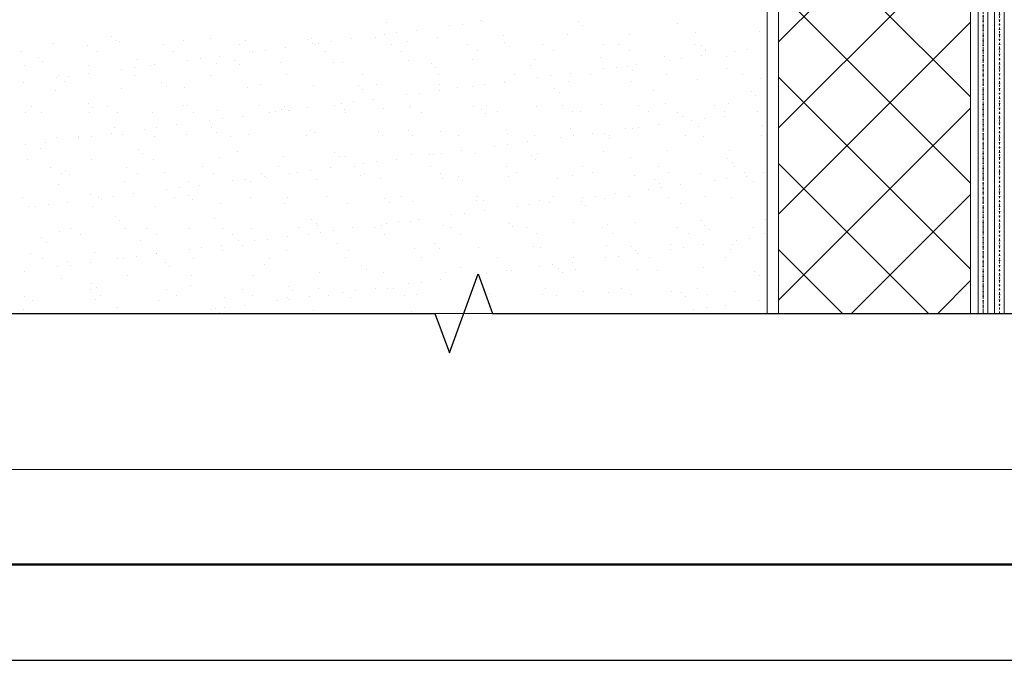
# Model space of a CAD drawing. Header units: millimetres. Extents: x 0 to 21000, y 0 to 14850.
# Tile 2 of 56: x 2638 to 5203, y 0 to 1669. Entities that reach past the tile are written whole.
import ezdxf

# ---------------------------------------------------------------- set-up
doc = ezdxf.new("R2010")
doc.units = ezdxf.units.MM
for name, pattern in [('пунктирнаяX2', [12.7, 0, -12.7]), ('Штрих-пунктирная', [20, 7.5, -2, 1, -2, 7.5]), ('штриховая 50', [1, 0.5, -0.5])]:
    doc.linetypes.add(name, pattern=pattern)
for name, color, linetype, lineweight in [('Standard', 7, 'Continuous', 25), ('TN-Геотекстиль иглопробивной', 252, 'Штрих-пунктирная', 9), ('TN-ГИДРОИЗОЛЯЦИЯ БИТУМАЯ нижняя', 173, 'Continuous', 9), ('Общий01', 7, 'Continuous', 13)]:
    doc.layers.add(name, color=color, linetype=linetype, lineweight=lineweight)

msp = doc.modelspace()

# ---------------------------------------------------------------- linework, layer by layer
at = {"color": 7, "lineweight": 15}
for p, q in [((4585.2, 904.2), (4585.2, 3053.9)), ((2199.7, 904.2), (4585.2, 904.2))]:
    msp.add_line(p, q, dxfattribs=at)
at = {"color": 7, "lineweight": 20}
for p, q in [((4615.2, 3033.9), (4615.2, 904.2)), ((5115.2, 904.2), (5115.2, 2503.9))]:
    msp.add_line(p, q, dxfattribs=at)
at = {"color": 7, "linetype": 'Continuous', "lineweight": 9, "transparency": 33554559}
for p, q in [((4615.2, 1612.1), (5115.2, 2112.1)), ((5115.2, 1468.3), (4615.2, 1968.3)), ((4615.2, 1387.6), (5115.2, 1887.6)), ((5115.2, 1243.8), (4615.2, 1743.8)), ((4615.2, 1163.1), (5115.2, 1663.1)), ((5115.2, 1019.3), (4615.2, 1519.3)), ((4615.2, 938.6), (5115.2, 1438.6)), ((5005.8, 904.2), (4615.2, 1294.8)), ((4805.3, 904.2), (5115.2, 1214.1)), ((4781.3, 904.2), (4615.2, 1070.3)), ((5029.8, 904.2), (5115.2, 989.6))]:
    msp.add_line(p, q, dxfattribs=at)
at = {"color": 7, "linetype": 'Continuous', "lineweight": 9, "transparency": 33554687}
for p, q in [((3838.5, 1668.2), (3838.5, 1668.2)), ((3592.3, 1663), (3592.3, 1663)), ((3672.3, 1641.8), (3672.3, 1641.8)), ((3758.5, 1653.2), (3758.5, 1653.2)), ((3791.6, 1657.5), (3791.6, 1657.5)), ((3843.2, 1664.3), (3843.2, 1664.3)), ((4092.6, 1666), (4092.6, 1666)), ((4104.3, 1655.2), (4104.3, 1655.2)), ((4350.4, 1660.4), (4350.4, 1660.4)), ((2877.8, 1625.8), (2877.8, 1625.8)), ((3135.6, 1620.2), (3135.6, 1620.2)), ((3389.7, 1618), (3389.7, 1618)), ((3398.5, 1621.3), (3398.5, 1621.3)), ((3501.3, 1619.3), (3501.3, 1619.3)), ((3564.7, 1623.4), (3564.7, 1623.4)), ((3587.6, 1630.7), (3587.6, 1630.7)), ((3620.7, 1635), (3620.7, 1635)), ((3727.1, 1622.6), (3727.1, 1622.6)), ((3898.6, 1628.8), (3898.6, 1628.8)), ((4064.9, 1630.9), (4064.9, 1630.9)), ((4227.3, 1630.1), (4227.3, 1630.1)), ((4398.8, 1636.3), (4398.8, 1636.3)), ((4565, 1638.4), (4565, 1638.4)), ((2726.8, 1607.6), (2726.8, 1607.6)), ((2814.7, 1603.3), (2814.7, 1603.3)), ((2889.5, 1615.1), (2889.5, 1615.1)), ((2898.3, 1613.8), (2898.3, 1613.8)), ((3012.5, 1603.6), (3012.5, 1603.6)), ((3064.5, 1615.9), (3064.5, 1615.9)), ((3210.2, 1604), (3210.2, 1604)), ((3227, 1615.1), (3227, 1615.1)), ((3330.4, 1596.8), (3330.4, 1596.8)), ((3401.4, 1607.3), (3401.4, 1607.3)), ((3408, 1604.3), (3408, 1604.3)), ((3416.7, 1608.2), (3416.7, 1608.2)), ((3449.7, 1612.5), (3449.7, 1612.5)), ((3605.7, 1604.7), (3605.7, 1604.7)), ((3647.6, 1612.4), (3647.6, 1612.4)), ((3803.5, 1605.1), (3803.5, 1605.1)), ((3901.7, 1610.2), (3901.7, 1610.2)), ((3913.4, 1599.5), (3913.4, 1599.5)), ((4001.2, 1605.4), (4001.2, 1605.4)), ((4159.5, 1604.6), (4159.5, 1604.6)), ((4199, 1605.8), (4199, 1605.8)), ((4396.7, 1606.1), (4396.7, 1606.1)), ((4413.6, 1602.4), (4413.6, 1602.4)), ((4425.3, 1591.7), (4425.3, 1591.7)), ((4533.8, 1590.9), (4533.8, 1590.9)), ((2643.8, 1585.8), (2643.8, 1585.8)), ((2686.9, 1570.1), (2686.9, 1570.1)), ((2841.5, 1586.2), (2841.5, 1586.2)), ((3039.2, 1586.6), (3039.2, 1586.6)), ((3107.9, 1567.5), (3107.9, 1567.5)), ((3159.5, 1574.3), (3159.5, 1574.3)), ((3237, 1586.9), (3237, 1586.9)), ((3245.7, 1585.7), (3245.7, 1585.7)), ((3278.8, 1590), (3278.8, 1590)), ((3434.7, 1587.3), (3434.7, 1587.3)), ((3632.5, 1587.6), (3632.5, 1587.6)), ((3816.8, 1566), (3816.8, 1566)), ((3830.2, 1588), (3830.2, 1588)), ((3979.2, 1565.2), (3979.2, 1565.2)), ((4028, 1588.4), (4028, 1588.4)), ((4150.7, 1571.4), (4150.7, 1571.4)), ((4225.7, 1588.7), (4225.7, 1588.7)), ((4316.9, 1573.5), (4316.9, 1573.5)), ((4362.9, 1568.4), (4362.9, 1568.4)), ((4414.5, 1575.2), (4414.5, 1575.2)), ((4423.5, 1589.1), (4423.5, 1589.1)), ((4479.4, 1572.7), (4479.4, 1572.7)), ((4500.8, 1586.5), (4500.8, 1586.5)), ((2650.2, 1548.8), (2650.2, 1548.8)), ((2698.6, 1559.4), (2698.6, 1559.4)), ((2816.4, 1550.9), (2816.4, 1550.9)), ((2903.9, 1540.7), (2903.9, 1540.7)), ((2936.9, 1545), (2936.9, 1545)), ((2944.8, 1564.5), (2944.8, 1564.5)), ((2978.9, 1550.2), (2978.9, 1550.2)), ((2988.6, 1551.8), (2988.6, 1551.8)), ((3074.8, 1563.2), (3074.8, 1563.2)), ((3150.4, 1556.3), (3150.4, 1556.3)), ((3198.8, 1562.3), (3198.8, 1562.3)), ((3210.6, 1551.6), (3210.6, 1551.6)), ((3316.6, 1558.5), (3316.6, 1558.5)), ((3456.7, 1556.7), (3456.7, 1556.7)), ((3479, 1557.7), (3479, 1557.7)), ((3650.6, 1563.9), (3650.6, 1563.9)), ((3710.8, 1554.5), (3710.8, 1554.5)), ((3722.5, 1543.8), (3722.5, 1543.8)), ((3968.6, 1548.9), (3968.6, 1548.9)), ((4158.9, 1541.5), (4158.9, 1541.5)), ((4192, 1545.9), (4192, 1545.9)), ((4222.7, 1546.7), (4222.7, 1546.7)), ((4243.6, 1552.6), (4243.6, 1552.6)), ((4329.9, 1564), (4329.9, 1564)), ((4480.5, 1541.1), (4480.5, 1541.1)), ((2733, 1518.2), (2733, 1518.2)), ((2740.2, 1524.4), (2740.2, 1524.4)), ((2766, 1522.5), (2766, 1522.5)), ((2817.6, 1529.3), (2817.6, 1529.3)), ((2937.9, 1524.8), (2937.9, 1524.8)), ((3135.6, 1525.1), (3135.6, 1525.1)), ((3333.4, 1525.5), (3333.4, 1525.5)), ((3531.1, 1525.9), (3531.1, 1525.9)), ((3728.9, 1526.2), (3728.9, 1526.2)), ((3926.6, 1526.6), (3926.6, 1526.6)), ((3988, 1519), (3988, 1519)), ((4021.1, 1523.3), (4021.1, 1523.3)), ((4072.7, 1530.1), (4072.7, 1530.1)), ((4124.4, 1526.9), (4124.4, 1526.9)), ((4234.4, 1536), (4234.4, 1536)), ((4322.1, 1527.3), (4322.1, 1527.3)), ((4402.8, 1514), (4402.8, 1514)), ((4519.9, 1527.7), (4519.9, 1527.7)), ((4569, 1516.1), (4569, 1516.1)), ((2646.7, 1506.8), (2646.7, 1506.8)), ((2753.9, 1508.8), (2753.9, 1508.8)), ((2902.3, 1491.4), (2902.3, 1491.4)), ((3008, 1506.6), (3008, 1506.6)), ((3019.7, 1495.8), (3019.7, 1495.8)), ((3068.5, 1493.5), (3068.5, 1493.5)), ((3231, 1492.7), (3231, 1492.7)), ((3265.8, 1501), (3265.8, 1501)), ((3402.5, 1498.9), (3402.5, 1498.9)), ((3519.9, 1498.8), (3519.9, 1498.8)), ((3531.6, 1488), (3531.6, 1488)), ((3568.7, 1501), (3568.7, 1501)), ((3731.1, 1500.3), (3731.1, 1500.3)), ((3777.7, 1493.2), (3777.7, 1493.2)), ((3817.1, 1496.5), (3817.1, 1496.5)), ((3850.1, 1500.8), (3850.1, 1500.8)), ((3901.8, 1507.6), (3901.8, 1507.6)), ((3902.6, 1506.4), (3902.6, 1506.4)), ((4031.8, 1491), (4031.8, 1491)), ((4068.9, 1508.6), (4068.9, 1508.6)), ((4231.3, 1507.8), (4231.3, 1507.8)), ((2730.8, 1485.2), (2730.8, 1485.2)), ((3559.9, 1462.6), (3559.9, 1462.6)), ((3646.1, 1474), (3646.1, 1474)), ((3679.2, 1478.3), (3679.2, 1478.3)), ((3730.8, 1485.1), (3730.8, 1485.1)), ((4043.5, 1480.2), (4043.5, 1480.2)), ((4289.7, 1485.4), (4289.7, 1485.4)), ((4543.7, 1483.2), (4543.7, 1483.2)), ((4555.5, 1472.5), (4555.5, 1472.5)), ((2668.3, 1443.9), (2668.3, 1443.9)), ((2817.1, 1450.8), (2817.1, 1450.8)), ((2828.8, 1440.1), (2828.8, 1440.1)), ((2866, 1444.2), (2866, 1444.2)), ((3063.8, 1444.6), (3063.8, 1444.6)), ((3074.9, 1445.2), (3074.9, 1445.2)), ((3261.5, 1445), (3261.5, 1445)), ((3329, 1443), (3329, 1443)), ((3389, 1440.1), (3389, 1440.1)), ((3459.3, 1445.3), (3459.3, 1445.3)), ((3475.2, 1451.5), (3475.2, 1451.5)), ((3508.3, 1455.8), (3508.3, 1455.8)), ((3586.8, 1437.4), (3586.8, 1437.4)), ((3654.6, 1441.5), (3654.6, 1441.5)), ((3657, 1445.7), (3657, 1445.7)), ((3820.8, 1443.6), (3820.8, 1443.6)), ((3854.7, 1446), (3854.7, 1446)), ((3983.2, 1442.8), (3983.2, 1442.8)), ((4052.5, 1446.4), (4052.5, 1446.4)), ((4154.7, 1449), (4154.7, 1449)), ((4250.2, 1446.8), (4250.2, 1446.8)), ((4320.9, 1451.1), (4320.9, 1451.1)), ((4448, 1447.1), (4448, 1447.1)), ((4483.4, 1450.4), (4483.4, 1450.4)), ((2654.2, 1426.5), (2654.2, 1426.5)), ((2695, 1426.8), (2695, 1426.8)), ((2820.4, 1428.6), (2820.4, 1428.6)), ((2892.8, 1427.2), (2892.8, 1427.2)), ((2982.9, 1427.8), (2982.9, 1427.8)), ((3090.5, 1427.5), (3090.5, 1427.5)), ((3154.4, 1434), (3154.4, 1434)), ((3166.4, 1410.8), (3166.4, 1410.8)), ((3218, 1417.6), (3218, 1417.6)), ((3288.3, 1427.9), (3288.3, 1427.9)), ((3304.3, 1429), (3304.3, 1429)), ((3320.6, 1436.1), (3320.6, 1436.1)), ((3337.3, 1433.3), (3337.3, 1433.3)), ((3340.7, 1432.3), (3340.7, 1432.3)), ((3483, 1435.3), (3483, 1435.3)), ((3486, 1428.3), (3486, 1428.3)), ((3683.8, 1428.6), (3683.8, 1428.6)), ((3840.9, 1435.2), (3840.9, 1435.2)), ((3852.6, 1424.5), (3852.6, 1424.5)), ((3881.5, 1429), (3881.5, 1429)), ((4079.3, 1429.3), (4079.3, 1429.3)), ((4098.8, 1429.6), (4098.8, 1429.6)), ((4277, 1429.7), (4277, 1429.7)), ((4352.9, 1427.4), (4352.9, 1427.4)), ((4364.6, 1416.7), (4364.6, 1416.7)), ((4421.5, 1411.7), (4421.5, 1411.7)), ((4473.1, 1418.4), (4473.1, 1418.4)), ((4474.8, 1430.1), (4474.8, 1430.1)), ((4559.3, 1429.8), (4559.3, 1429.8)), ((2884, 1389.5), (2884, 1389.5)), ((2995.5, 1388.3), (2995.5, 1388.3)), ((3047.1, 1395.1), (3047.1, 1395.1)), ((3133.4, 1406.5), (3133.4, 1406.5)), ((3138.1, 1387.3), (3138.1, 1387.3)), ((4072.9, 1386.2), (4072.9, 1386.2)), ((4235.3, 1385.4), (4235.3, 1385.4)), ((4250.5, 1389.1), (4250.5, 1389.1)), ((4302.2, 1395.9), (4302.2, 1395.9)), ((4388.4, 1407.3), (4388.4, 1407.3)), ((4406.8, 1391.6), (4406.8, 1391.6)), ((4573, 1393.7), (4573, 1393.7)), ((2734.8, 1362.9), (2734.8, 1362.9)), ((2791.4, 1365.4), (2791.4, 1365.4)), ((2791.5, 1361.5), (2791.5, 1361.5)), ((2824.6, 1365.8), (2824.6, 1365.8)), ((2876.2, 1372.6), (2876.2, 1372.6)), ((2906.3, 1369.1), (2906.3, 1369.1)), ((2962.4, 1384), (2962.4, 1384)), ((2989.2, 1365.8), (2989.2, 1365.8)), ((3072.5, 1371.2), (3072.5, 1371.2)), ((3149.8, 1376.6), (3149.8, 1376.6)), ((3186.9, 1366.1), (3186.9, 1366.1)), ((3235, 1370.4), (3235, 1370.4)), ((3384.7, 1366.5), (3384.7, 1366.5)), ((3395.9, 1381.7), (3395.9, 1381.7)), ((3406.5, 1376.6), (3406.5, 1376.6)), ((3572.7, 1378.7), (3572.7, 1378.7)), ((3582.4, 1366.8), (3582.4, 1366.8)), ((3650, 1379.5), (3650, 1379.5)), ((3661.7, 1368.8), (3661.7, 1368.8)), ((3735.1, 1377.9), (3735.1, 1377.9)), ((3780.2, 1367.2), (3780.2, 1367.2)), ((3906.6, 1384.1), (3906.6, 1384.1)), ((3907.9, 1373.9), (3907.9, 1373.9)), ((3977.9, 1367.6), (3977.9, 1367.6)), ((4046.5, 1362.3), (4046.5, 1362.3)), ((4079.6, 1366.6), (4079.6, 1366.6)), ((4131.2, 1373.4), (4131.2, 1373.4)), ((4162, 1371.7), (4162, 1371.7)), ((4173.7, 1361), (4173.7, 1361)), ((4175.7, 1367.9), (4175.7, 1367.9)), ((4217.5, 1384.8), (4217.5, 1384.8)), ((4373.4, 1368.3), (4373.4, 1368.3)), ((4419.8, 1366.1), (4419.8, 1366.1)), ((4571.2, 1368.6), (4571.2, 1368.6)), ((2653.6, 1343.3), (2653.6, 1343.3)), ((2705.3, 1350.1), (2705.3, 1350.1)), ((3875.6, 1339.8), (3875.6, 1339.8)), ((3908.7, 1344.1), (3908.7, 1344.1)), ((3960.3, 1350.9), (3960.3, 1350.9)), ((2693.1, 1333.8), (2693.1, 1333.8)), ((2947.2, 1331.6), (2947.2, 1331.6)), ((2958.9, 1320.8), (2958.9, 1320.8)), ((3158.4, 1311.6), (3158.4, 1311.6)), ((3205.1, 1326), (3205.1, 1326)), ((3324.6, 1313.8), (3324.6, 1313.8)), ((3459.2, 1323.8), (3459.2, 1323.8)), ((3470.9, 1313.1), (3470.9, 1313.1)), ((3487, 1313), (3487, 1313)), ((3658.6, 1319.2), (3658.6, 1319.2)), ((3704.7, 1317.3), (3704.7, 1317.3)), ((3717, 1318.2), (3717, 1318.2)), ((3737.7, 1321.6), (3737.7, 1321.6)), ((3789.4, 1328.4), (3789.4, 1328.4)), ((3824.8, 1321.3), (3824.8, 1321.3)), ((3971.1, 1316), (3971.1, 1316)), ((3987.2, 1320.5), (3987.2, 1320.5)), ((4158.7, 1326.7), (4158.7, 1326.7)), ((4228.9, 1310.4), (4228.9, 1310.4)), ((4324.9, 1328.8), (4324.9, 1328.8)), ((4487.4, 1328), (4487.4, 1328)), ((2658.2, 1304.1), (2658.2, 1304.1)), ((2719.5, 1284.9), (2719.5, 1284.9)), ((2824.4, 1306.2), (2824.4, 1306.2)), ((2917.3, 1285.2), (2917.3, 1285.2)), ((2986.9, 1305.5), (2986.9, 1305.5)), ((3115, 1285.6), (3115, 1285.6)), ((3312.8, 1286), (3312.8, 1286)), ((3447.5, 1283.4), (3447.5, 1283.4)), ((3510.5, 1286.3), (3510.5, 1286.3)), ((3533.8, 1294.8), (3533.8, 1294.8)), ((3566.8, 1299.1), (3566.8, 1299.1)), ((3618.4, 1305.9), (3618.4, 1305.9)), ((3708.3, 1286.7), (3708.3, 1286.7)), ((3906, 1287), (3906, 1287)), ((3982.8, 1305.3), (3982.8, 1305.3)), ((4103.8, 1287.4), (4103.8, 1287.4)), ((4301.5, 1287.7), (4301.5, 1287.7)), ((4483, 1308.2), (4483, 1308.2)), ((4494.7, 1297.5), (4494.7, 1297.5)), ((4499.3, 1288.1), (4499.3, 1288.1)), ((2746.3, 1267.8), (2746.3, 1267.8)), ((2756.3, 1275.8), (2756.3, 1275.8)), ((2768, 1265.1), (2768, 1265.1)), ((2944.1, 1268.2), (2944.1, 1268.2)), ((3014.2, 1270.2), (3014.2, 1270.2)), ((3141.8, 1268.5), (3141.8, 1268.5)), ((3268.3, 1268), (3268.3, 1268)), ((3276.6, 1260.9), (3276.6, 1260.9)), ((3280, 1257.3), (3280, 1257.3)), ((3339.6, 1268.9), (3339.6, 1268.9)), ((3362.8, 1272.3), (3362.8, 1272.3)), ((3395.9, 1276.6), (3395.9, 1276.6)), ((3526.1, 1262.4), (3526.1, 1262.4)), ((3537.3, 1269.3), (3537.3, 1269.3)), ((3735.1, 1269.6), (3735.1, 1269.6)), ((3780.2, 1260.2), (3780.2, 1260.2)), ((3910.6, 1261.7), (3910.6, 1261.7)), ((3932.8, 1270), (3932.8, 1270)), ((4076.9, 1263.9), (4076.9, 1263.9)), ((4130.6, 1270.3), (4130.6, 1270.3)), ((4239.3, 1263.1), (4239.3, 1263.1)), ((4328.3, 1270.7), (4328.3, 1270.7)), ((4410.8, 1269.3), (4410.8, 1269.3)), ((4526.1, 1271), (4526.1, 1271)), ((4531.6, 1261.7), (4531.6, 1261.7)), ((4577, 1271.4), (4577, 1271.4)), ((2738.8, 1240.5), (2738.8, 1240.5)), ((2910.3, 1246.7), (2910.3, 1246.7)), ((3054, 1231.6), (3054, 1231.6)), ((3076.5, 1248.8), (3076.5, 1248.8)), ((3105.7, 1238.4), (3105.7, 1238.4)), ((3191.9, 1249.8), (3191.9, 1249.8)), ((3225, 1254.1), (3225, 1254.1)), ((3239, 1248), (3239, 1248)), ((3410.5, 1254.2), (3410.5, 1254.2)), ((3576.7, 1256.3), (3576.7, 1256.3)), ((3739.1, 1255.6), (3739.1, 1255.6)), ((3791.9, 1249.5), (3791.9, 1249.5)), ((4038, 1254.6), (4038, 1254.6)), ((4292.1, 1252.4), (4292.1, 1252.4)), ((4303.8, 1241.7), (4303.8, 1241.7)), ((4309.1, 1232.4), (4309.1, 1232.4)), ((4360.7, 1239.2), (4360.7, 1239.2)), ((4446.9, 1250.6), (4446.9, 1250.6)), ((4480, 1254.9), (4480, 1254.9)), ((4550, 1246.8), (4550, 1246.8)), ((2645, 1206), (2645, 1206)), ((2823.3, 1214.5), (2823.3, 1214.5)), ((2842.7, 1206.4), (2842.7, 1206.4)), ((2883.1, 1209.1), (2883.1, 1209.1)), ((2934.7, 1215.9), (2934.7, 1215.9)), ((3021, 1227.3), (3021, 1227.3)), ((3040.5, 1206.8), (3040.5, 1206.8)), ((3077.4, 1212.3), (3077.4, 1212.3)), ((3238.2, 1207.1), (3238.2, 1207.1)), ((3335.2, 1206.7), (3335.2, 1206.7)), ((3436, 1207.5), (3436, 1207.5)), ((3633.7, 1207.8), (3633.7, 1207.8)), ((3831.5, 1208.2), (3831.5, 1208.2)), ((4029.2, 1208.6), (4029.2, 1208.6)), ((4138.1, 1209.9), (4138.1, 1209.9)), ((4189.8, 1216.7), (4189.8, 1216.7)), ((4227, 1208.9), (4227, 1208.9)), ((4276, 1228.1), (4276, 1228.1)), ((4328.9, 1206.4), (4328.9, 1206.4)), ((4424.7, 1209.3), (4424.7, 1209.3)), ((4491.4, 1205.7), (4491.4, 1205.7)), ((2662.2, 1181.8), (2662.2, 1181.8)), ((2679.1, 1182.3), (2679.1, 1182.3)), ((2712.2, 1186.6), (2712.2, 1186.6)), ((2763.8, 1193.4), (2763.8, 1193.4)), ((2828.4, 1183.9), (2828.4, 1183.9)), ((2850.1, 1204.8), (2850.1, 1204.8)), ((2990.9, 1183.1), (2990.9, 1183.1)), ((3089.1, 1201.6), (3089.1, 1201.6)), ((3162.4, 1189.3), (3162.4, 1189.3)), ((3328.6, 1191.4), (3328.6, 1191.4)), ((3491, 1190.6), (3491, 1190.6)), ((3589.3, 1204.5), (3589.3, 1204.5)), ((3601, 1193.8), (3601, 1193.8)), ((3662.6, 1196.8), (3662.6, 1196.8)), ((3828.8, 1198.9), (3828.8, 1198.9)), ((3847.1, 1198.9), (3847.1, 1198.9)), ((3934.2, 1183.1), (3934.2, 1183.1)), ((3967.2, 1187.4), (3967.2, 1187.4)), ((3991.2, 1198.1), (3991.2, 1198.1)), ((4018.8, 1194.2), (4018.8, 1194.2)), ((4101.2, 1196.7), (4101.2, 1196.7)), ((4105.1, 1205.6), (4105.1, 1205.6)), ((4112.9, 1186), (4112.9, 1186)), ((4162.7, 1204.3), (4162.7, 1204.3)), ((4359.1, 1191.1), (4359.1, 1191.1)), ((2886.5, 1156.6), (2886.5, 1156.6)), ((3763.2, 1160.6), (3763.2, 1160.6)), ((3796.3, 1164.9), (3796.3, 1164.9)), ((3847.9, 1171.7), (3847.9, 1171.7)), ((2898.2, 1145.9), (2898.2, 1145.9)), ((3144.3, 1151), (3144.3, 1151)), ((3398.4, 1148.8), (3398.4, 1148.8)), ((3410.1, 1138.1), (3410.1, 1138.1)), ((3414.5, 1131.9), (3414.5, 1131.9)), ((3580.7, 1134), (3580.7, 1134)), ((3592.3, 1138.1), (3592.3, 1138.1)), ((3625.4, 1142.4), (3625.4, 1142.4)), ((3656.3, 1143.2), (3656.3, 1143.2)), ((3677, 1149.2), (3677, 1149.2)), ((3743.1, 1133.2), (3743.1, 1133.2)), ((3910.3, 1141), (3910.3, 1141)), ((3914.6, 1139.4), (3914.6, 1139.4)), ((3922, 1130.3), (3922, 1130.3)), ((4080.9, 1141.5), (4080.9, 1141.5)), ((4168.2, 1135.4), (4168.2, 1135.4)), ((4243.3, 1140.7), (4243.3, 1140.7)), ((4352.8, 1128.7), (4352.8, 1128.7)), ((4414.8, 1146.9), (4414.8, 1146.9)), ((4422.3, 1133.2), (4422.3, 1133.2)), ((4550.6, 1129.1), (4550.6, 1129.1)), ((4581, 1149), (4581, 1149)), ((2742.8, 1118.2), (2742.8, 1118.2)), ((2770.8, 1125.9), (2770.8, 1125.9)), ((2797.6, 1108.8), (2797.6, 1108.8)), ((2914.3, 1124.3), (2914.3, 1124.3)), ((2968.6, 1126.2), (2968.6, 1126.2)), ((2995.4, 1109.2), (2995.4, 1109.2)), ((3080.5, 1126.5), (3080.5, 1126.5)), ((3166.3, 1126.6), (3166.3, 1126.6)), ((3193.1, 1109.5), (3193.1, 1109.5)), ((3243, 1125.7), (3243, 1125.7)), ((3335.1, 1104.2), (3335.1, 1104.2)), ((3364.1, 1126.9), (3364.1, 1126.9)), ((3390.9, 1109.9), (3390.9, 1109.9)), ((3421.4, 1115.6), (3421.4, 1115.6)), ((3454.4, 1119.9), (3454.4, 1119.9)), ((3506.1, 1126.7), (3506.1, 1126.7)), ((3561.8, 1127.3), (3561.8, 1127.3)), ((3588.6, 1110.2), (3588.6, 1110.2)), ((3759.6, 1127.7), (3759.6, 1127.7)), ((3786.3, 1110.6), (3786.3, 1110.6)), ((3957.3, 1128), (3957.3, 1128)), ((3984.1, 1111), (3984.1, 1111)), ((4155.1, 1128.4), (4155.1, 1128.4)), ((4181.8, 1111.3), (4181.8, 1111.3)), ((4379.6, 1111.7), (4379.6, 1111.7)), ((4434, 1122.5), (4434, 1122.5)), ((4577.3, 1112), (4577.3, 1112)), ((2695.6, 1100.8), (2695.6, 1100.8)), ((2707.3, 1090.1), (2707.3, 1090.1)), ((2953.4, 1095.2), (2953.4, 1095.2)), ((3164.2, 1081.7), (3164.2, 1081.7)), ((3207.5, 1093), (3207.5, 1093)), ((3219.2, 1082.3), (3219.2, 1082.3)), ((3250.5, 1093.1), (3250.5, 1093.1)), ((3283.5, 1097.4), (3283.5, 1097.4)), ((3465.4, 1087.4), (3465.4, 1087.4)), ((3719.5, 1085.3), (3719.5, 1085.3)), ((3977.3, 1079.6), (3977.3, 1079.6)), ((4166.7, 1082), (4166.7, 1082)), ((4231.4, 1077.5), (4231.4, 1077.5)), ((4332.9, 1084.1), (4332.9, 1084.1)), ((4419.2, 1082.5), (4419.2, 1082.5)), ((4495.4, 1083.3), (4495.4, 1083.3)), ((4505.5, 1093.9), (4505.5, 1093.9)), ((4538.5, 1098.2), (4538.5, 1098.2)), ((2666.2, 1059.4), (2666.2, 1059.4)), ((2832.4, 1061.5), (2832.4, 1061.5)), ((2941.7, 1052.4), (2941.7, 1052.4)), ((2993.3, 1059.2), (2993.3, 1059.2)), ((2994.9, 1060.7), (2994.9, 1060.7)), ((3079.5, 1070.6), (3079.5, 1070.6)), ((3112.6, 1074.9), (3112.6, 1074.9)), ((3166.4, 1066.9), (3166.4, 1066.9)), ((3332.6, 1069), (3332.6, 1069)), ((3495, 1068.3), (3495, 1068.3)), ((3666.6, 1074.4), (3666.6, 1074.4)), ((3731.2, 1074.5), (3731.2, 1074.5)), ((3832.8, 1076.6), (3832.8, 1076.6)), ((3995.2, 1075.8), (3995.2, 1075.8)), ((4196.7, 1053.2), (4196.7, 1053.2)), ((4243.1, 1066.7), (4243.1, 1066.7)), ((4248.3, 1060), (4248.3, 1060)), ((4334.6, 1071.4), (4334.6, 1071.4)), ((4367.6, 1075.7), (4367.6, 1075.7)), ((4489.2, 1071.8), (4489.2, 1071.8)), ((2696.3, 1047), (2696.3, 1047)), ((2762.5, 1039.5), (2762.5, 1039.5)), ((2770.7, 1029.9), (2770.7, 1029.9)), ((2822.4, 1036.7), (2822.4, 1036.7)), ((2894, 1047.4), (2894, 1047.4)), ((2908.6, 1048.1), (2908.6, 1048.1)), ((3016.6, 1037.3), (3016.6, 1037.3)), ((3028.3, 1026.6), (3028.3, 1026.6)), ((3091.8, 1047.8), (3091.8, 1047.8)), ((3274.5, 1031.7), (3274.5, 1031.7)), ((3289.5, 1048.1), (3289.5, 1048.1)), ((3487.2, 1048.5), (3487.2, 1048.5)), ((3528.6, 1029.5), (3528.6, 1029.5)), ((3685, 1048.8), (3685, 1048.8)), ((3882.7, 1049.2), (3882.7, 1049.2)), ((3992.7, 1026.4), (3992.7, 1026.4)), ((4025.8, 1030.7), (4025.8, 1030.7)), ((4077.4, 1037.5), (4077.4, 1037.5)), ((4080.5, 1049.5), (4080.5, 1049.5)), ((4163.6, 1048.9), (4163.6, 1048.9)), ((4278.2, 1049.9), (4278.2, 1049.9)), ((4476, 1050.3), (4476, 1050.3)), ((4585, 1026.7), (4585, 1026.7)), ((2651.4, 1014.2), (2651.4, 1014.2)), ((2737.7, 1025.6), (2737.7, 1025.6)), ((2918.3, 1002), (2918.3, 1002)), ((3084.5, 1004.1), (3084.5, 1004.1)), ((3247, 1003.3), (3247, 1003.3)), ((3418.5, 1009.5), (3418.5, 1009.5)), ((3540.3, 1018.8), (3540.3, 1018.8)), ((3584.7, 1011.6), (3584.7, 1011.6)), ((3747.1, 1010.9), (3747.1, 1010.9)), ((3786.4, 1023.9), (3786.4, 1023.9)), ((3821.8, 1003.9), (3821.8, 1003.9)), ((3854.8, 1008.2), (3854.8, 1008.2)), ((3906.5, 1015), (3906.5, 1015)), ((3918.6, 1017), (3918.6, 1017)), ((4040.5, 1021.7), (4040.5, 1021.7)), ((4052.2, 1011), (4052.2, 1011)), ((4084.9, 1019.2), (4084.9, 1019.2)), ((4247.3, 1018.4), (4247.3, 1018.4)), ((4298.3, 1016.1), (4298.3, 1016.1)), ((4418.8, 1024.6), (4418.8, 1024.6)), ((4552.4, 1013.9), (4552.4, 1013.9)), ((4564.1, 1003.2), (4564.1, 1003.2)), ((2746.8, 995.8), (2746.8, 995.8)), ((2825.7, 981.6), (2825.7, 981.6)), ((3083.6, 976), (3083.6, 976)), ((3650.9, 981.4), (3650.9, 981.4)), ((3683.9, 985.7), (3683.9, 985.7)), ((3735.5, 992.5), (3735.5, 992.5)), ((2651.1, 949.4), (2651.1, 949.4)), ((2822.1, 966.9), (2822.1, 966.9)), ((2837.5, 970.9), (2837.5, 970.9)), ((2848.9, 949.8), (2848.9, 949.8)), ((3019.9, 967.2), (3019.9, 967.2)), ((3046.6, 950.2), (3046.6, 950.2)), ((3217.6, 967.6), (3217.6, 967.6)), ((3244.4, 950.5), (3244.4, 950.5)), ((3337.7, 973.8), (3337.7, 973.8)), ((3349.4, 963.1), (3349.4, 963.1)), ((3415.4, 967.9), (3415.4, 967.9)), ((3442.1, 950.9), (3442.1, 950.9)), ((3479.9, 958.9), (3479.9, 958.9)), ((3513, 963.2), (3513, 963.2)), ((3564.6, 970), (3564.6, 970)), ((3595.5, 968.2), (3595.5, 968.2)), ((3613.1, 968.3), (3613.1, 968.3)), ((3639.9, 951.2), (3639.9, 951.2)), ((3670.6, 952.1), (3670.6, 952.1)), ((3810.9, 968.7), (3810.9, 968.7)), ((3849.6, 966), (3849.6, 966)), ((3861.3, 955.3), (3861.3, 955.3)), ((3999.2, 953.4), (3999.2, 953.4)), ((4008.6, 969), (4008.6, 969)), ((4035.4, 952), (4035.4, 952)), ((4107.4, 960.4), (4107.4, 960.4)), ((4170.7, 959.6), (4170.7, 959.6)), ((4206.3, 969.4), (4206.3, 969.4)), ((4233.1, 952.3), (4233.1, 952.3)), ((4336.9, 961.7), (4336.9, 961.7)), ((4361.5, 958.2), (4361.5, 958.2)), ((4404.1, 969.7), (4404.1, 969.7)), ((4430.9, 952.7), (4430.9, 952.7)), ((4499.4, 961), (4499.4, 961)), ((2670.2, 937.1), (2670.2, 937.1)), ((2836.4, 939.2), (2836.4, 939.2)), ((2998.9, 938.4), (2998.9, 938.4)), ((3170.4, 944.6), (3170.4, 944.6)), ((3222.8, 925), (3222.8, 925)), ((3309, 936.4), (3309, 936.4)), ((3336.6, 946.7), (3336.6, 946.7)), ((3342.1, 940.7), (3342.1, 940.7)), ((3393.7, 947.5), (3393.7, 947.5)), ((3499, 945.9), (3499, 945.9)), ((4373.2, 947.5), (4373.2, 947.5)), ((4477.8, 925.8), (4477.8, 925.8)), ((4564, 937.2), (4564, 937.2)), ((2646.6, 915.1), (2646.6, 915.1)), ((2892.7, 920.2), (2892.7, 920.2)), ((3138.1, 913.9), (3138.1, 913.9)), ((3146.8, 918.1), (3146.8, 918.1)), ((3158.5, 907.3), (3158.5, 907.3)), ((3171.1, 918.2), (3171.1, 918.2)), ((3404.6, 912.4), (3404.6, 912.4)), ((3658.7, 910.3), (3658.7, 910.3)), ((3916.6, 904.6), (3916.6, 904.6)), ((4393.1, 914.7), (4393.1, 914.7)), ((4426.2, 919), (4426.2, 919))]:
    msp.add_line(p, q, dxfattribs=at)
at = {"color": 7, "linetype": 'Continuous'}
for p, q in [((3757.3, 801.2), (3832.3, 1007.2)), ((3832.3, 1007.2), (3869.8, 904.2)), ((2099.7, 904.2), (3719.8, 904.2)), ((3719.8, 904.2), (3719.8, 904.2)), ((3719.8, 904.2), (3757.3, 801.2)), ((3869.8, 904.2), (3869.8, 904.2)), ((3869.8, 904.2), (5315, 904.2))]:
    msp.add_line(p, q, dxfattribs=at)
at = {"layer": 'Standard', "color": 7, "linetype": 'Continuous', "lineweight": 50, "transparency": 33554687}
msp.add_line((20750, 250), (1000, 250), dxfattribs=at)
at = {"layer": 'Standard', "color": 7, "linetype": 'Continuous', "lineweight": 25, "transparency": 33554687}
msp.add_line((0, 0), (21000, 0), dxfattribs=at)
at = {"layer": 'TN-Геотекстиль иглопробивной', "color": 7, "linetype": 'Continuous'}
for p, q in [((5160.2, 2548.9), (5160.2, 904.2)), ((5135.2, 2523.9), (5135.2, 904.2))]:
    msp.add_line(p, q, dxfattribs=at)
at = {"layer": 'TN-Геотекстиль иглопробивной', "color": 7, "linetype": 'пунктирнаяX2'}
msp.add_line((5147.7, 2536.4), (5147.7, 904.2), dxfattribs=at)
at = {"layer": 'TN-Геотекстиль иглопробивной', "color": 7, "linetype": 'Штрих-пунктирная', "ltscale": 0.6}
msp.add_line((5147.7, 2536.4), (5147.7, 904.2), dxfattribs=at)
at = {"layer": 'TN-ГИДРОИЗОЛЯЦИЯ БИТУМАЯ нижняя', "color": 7, "linetype": 'Continuous'}
for p, q in [((5202.7, 3166.4), (5202.7, 904.2)), ((5177.7, 3141.4), (5177.7, 904.2))]:
    msp.add_line(p, q, dxfattribs=at)
at = {"layer": 'TN-ГИДРОИЗОЛЯЦИЯ БИТУМАЯ нижняя', "color": 7, "linetype": 'пунктирнаяX2'}
msp.add_line((5190.2, 3153.9), (5190.2, 904.2), dxfattribs=at)
at = {"layer": 'TN-ГИДРОИЗОЛЯЦИЯ БИТУМАЯ нижняя', "color": 7, "linetype": 'штриховая 50', "ltscale": 10}
msp.add_line((5190.2, 904.2), (5190.2, 3153.9), dxfattribs=at)
at = {"layer": 'Общий01', "color": 1, "linetype": 'Continuous', "lineweight": 18, "transparency": 33554687}
msp.add_line((11228.8, 496.9), (1235.8, 496.9), dxfattribs=at)

doc.saveas('drawing.dxf')
